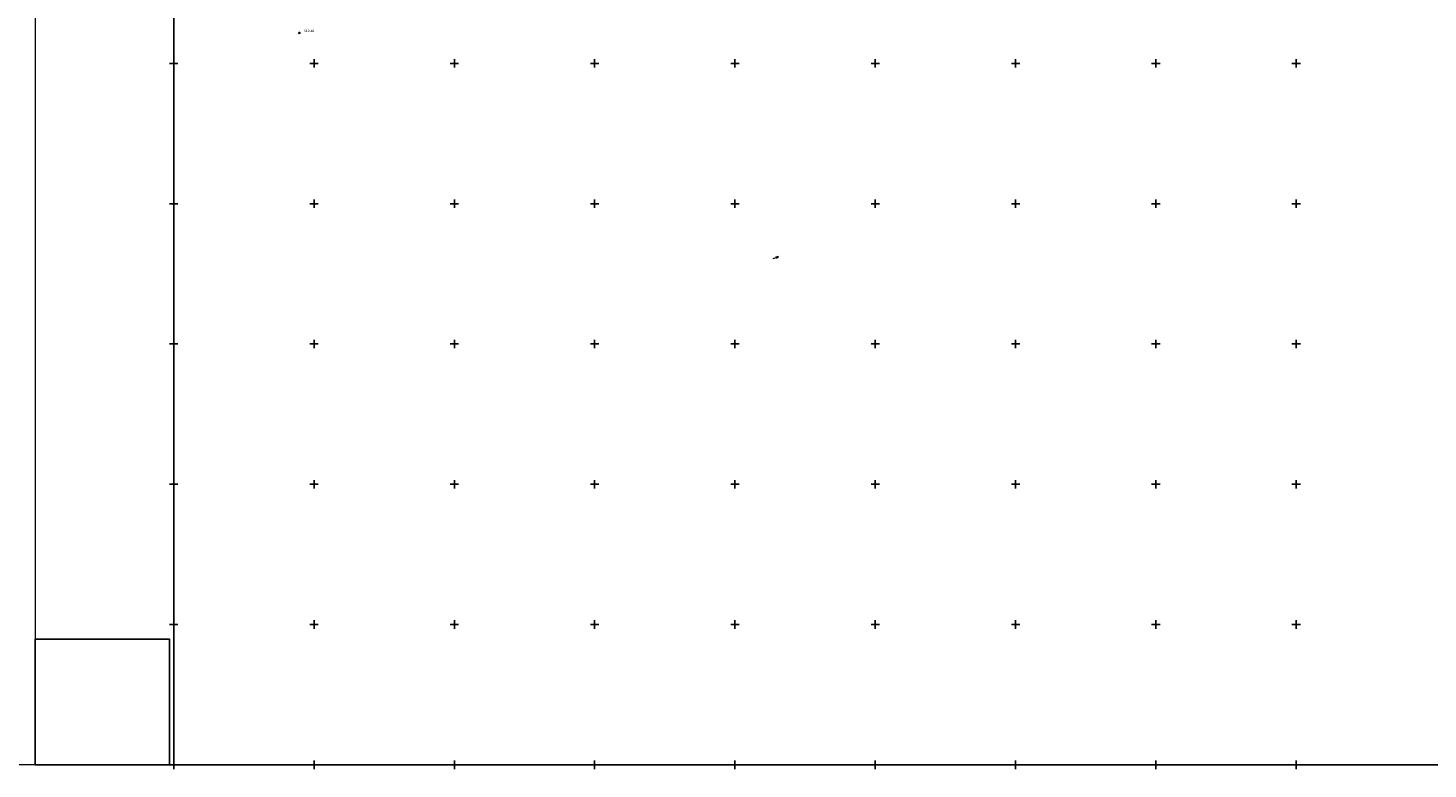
# Model space of a CAD drawing. Header units: metres. Extents: x 703769 to 722343, y 4313031 to 4317457.
# Tile 136 of 256: x 707477 to 707975, y 4313677 to 4313941. Entities that reach past the tile are written whole.
import ezdxf

# ---------------------------------------------------------------- set-up
doc = ezdxf.new("R2010")
doc.units = ezdxf.units.M
doc.header["$LTSCALE"] = 0.5
doc.header["$PDMODE"] = 35
doc.header["$PDSIZE"] = 0.3
for name, color, linetype in [('(001) Сетка', 92, 'Continuous'), ('(002) Рамка', 7, 'Continuous'), ('(004) Точки рельефа', 7, 'Continuous')]:
    doc.layers.add(name, color=color, linetype=linetype)
doc.layers.add('COMMN_OBJCT_ELCTR_B', color=7, linetype='Continuous', true_color=0x000000)
doc.layers.add('Слой стены', color=7, linetype='Continuous', lineweight=30)
doc.styles.add('D-431', font='txt')

# ---------------------------------------------------------------- blocks, each defined once
blk = doc.blocks.new('ElectricHighVLP_m1')
at = {"layer": 'COMMN_OBJCT_ELCTR_B', "color": 18, "linetype": 'Continuous', "lineweight": 20, "true_color": 0x000000}
for p, q in [((0, 0), (4, 0)), ((3, 0), (2, 0.5)), ((3, 0), (2, -0.5)), ((4, 0), (3, 0.5)), ((4, 0), (3, -0.5))]:
    blk.add_line(p, q, dxfattribs=at)
blk = doc.blocks.new('Setka')
at = {"layer": '(001) Сетка'}
for p, q in [((-1.5, 0), (1.5, 0)), ((0, 1.5), (0, -1.5))]:
    blk.add_line(p, q, dxfattribs=at)

msp = doc.modelspace()

# ---------------------------------------------------------------- linework, layer by layer
at = {"layer": '(002) Рамка', "color": 0}
msp.add_lwpolyline([(707528.465, 4316578.456), (708928.465, 4316578.456), (708928.465, 4313678.456), (707528.465, 4313678.456)], close=True, dxfattribs=at)
msp.add_lwpolyline([(707526.965, 4313678.456), (707479.021, 4313678.456), (707479.021, 4313723.18), (707526.965, 4313723.18)], close=True)
at = {"color": 0, "linetype": 'ByBlock', "lineweight": -2, "transparency": 16777216}
msp.add_point((707573.263, 4313939.34, 319.456), dxfattribs=at)
at = {"layer": 'Слой стены', "lineweight": 20}
msp.add_lwpolyline([(706849.021, 4313975.456), (707479.021, 4313975.456), (707479.021, 4313678.456), (706849.021, 4313678.456)], close=True, dxfattribs=at)

# ---------------------------------------------------------------- block references
at = {"layer": '(001) Сетка'}
for p in [(707528.465, 4313928.456), (707578.465, 4313928.456), (707628.465, 4313928.456), (707678.465, 4313928.456), (707728.465, 4313928.456), (707778.465, 4313928.456), (707828.465, 4313928.456), (707878.465, 4313928.456), (707928.465, 4313928.456), (707528.465, 4313878.456), (707578.465, 4313878.456), (707628.465, 4313878.456), (707678.465, 4313878.456), (707728.465, 4313878.456), (707778.465, 4313878.456), (707828.465, 4313878.456), (707878.465, 4313878.456), (707928.465, 4313878.456), (707528.465, 4313828.456), (707578.465, 4313828.456), (707628.465, 4313828.456), (707678.465, 4313828.456), (707728.465, 4313828.456), (707778.465, 4313828.456), (707828.465, 4313828.456), (707878.465, 4313828.456), (707928.465, 4313828.456), (707528.465, 4313778.456), (707578.465, 4313778.456), (707628.465, 4313778.456), (707678.465, 4313778.456), (707728.465, 4313778.456), (707778.465, 4313778.456), (707828.465, 4313778.456), (707878.465, 4313778.456), (707928.465, 4313778.456), (707528.465, 4313728.456), (707578.465, 4313728.456), (707628.465, 4313728.456), (707678.465, 4313728.456), (707728.465, 4313728.456), (707778.465, 4313728.456), (707828.465, 4313728.456), (707878.465, 4313728.456), (707928.465, 4313728.456), (707528.465, 4313678.456), (707578.465, 4313678.456), (707628.465, 4313678.456), (707678.465, 4313678.456), (707728.465, 4313678.456), (707778.465, 4313678.456), (707828.465, 4313678.456), (707878.465, 4313678.456), (707928.465, 4313678.456)]:
    msp.add_blockref('Setka', p, dxfattribs=at)
at = {"layer": 'COMMN_OBJCT_ELCTR_B', "xscale": 0.5, "yscale": 0.5, "zscale": 0.5, "rotation": 16.7749167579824}
msp.add_blockref('ElectricHighVLP_m1', (707742.099, 4313858.924, -1.45), dxfattribs=at)

# ---------------------------------------------------------------- texts
at = {"layer": '(004) Точки рельефа', "style": 'D-431'}
msp.add_text('319.46', height=0.875, dxfattribs=at).set_placement((707574.849, 4313939.625, 319.456))

doc.saveas('drawing.dxf')
